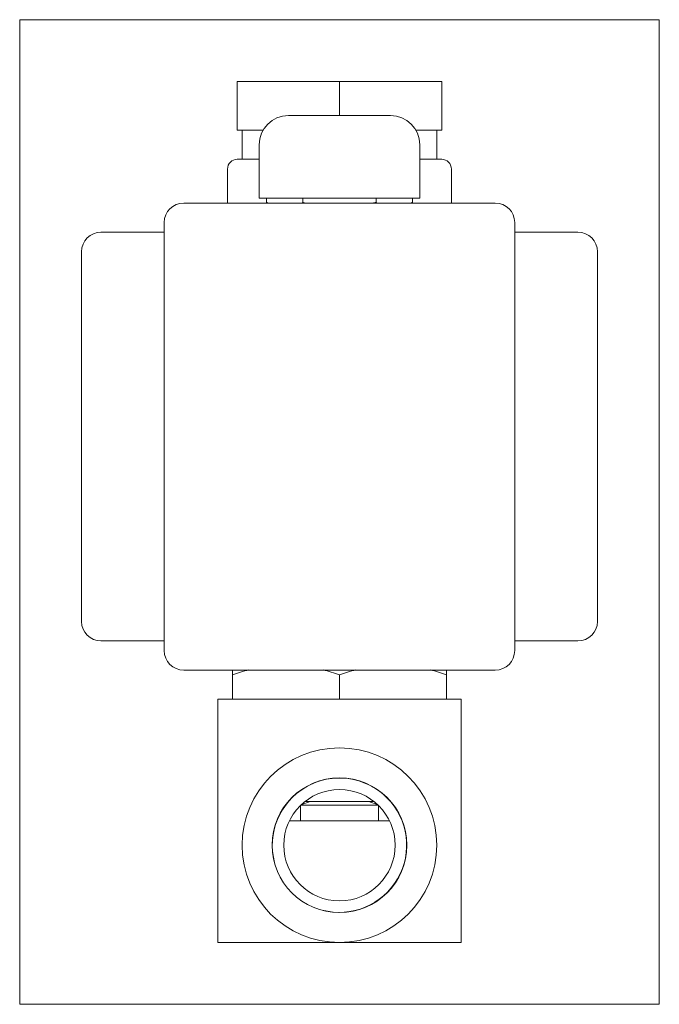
# Model space of a CAD drawing. Extents: x 72 to 137, y 25 to 126.
import ezdxf
from ezdxf.xclip import XClip

# ---------------------------------------------------------------- set-up
doc = ezdxf.new("R2010")
doc.units = 0
doc.header["$LTSCALE"] = 25.4
doc.header["$MEASUREMENT"] = 0
doc.header["$XCLIPFRAME"] = 2
doc.layers.get('0').update_dxf_attribs({"linetype": 'CONTINUOUS'})
for name, color, linetype in [('CEWKA_UMO', 7, 'CONTINUOUS'), ('N_006M8', 7, 'CONTINUOUS'), ('OSŁONA_NA_NAKRĘT', 7, 'CONTINUOUS'), ('WA_141_01_00_004', 7, 'CONTINUOUS'), ('WB_141_01_01', 7, 'CONTINUOUS'), ('WB_141_02_00_002', 7, 'CONTINUOUS')]:
    doc.layers.add(name, color=color, linetype=linetype)

# ---------------------------------------------------------------- blocks, each defined once
blk = doc.blocks.new('SE1')
at = {"layer": 'CEWKA_UMO', "color": 7, "linetype": 'CONTINUOUS', "lineweight": 0}
for p, q in [((94.08, 119.42), (94.08, 114.42)), ((94.08, 119.42), (104.58, 119.42)), ((104.58, 119.42), (115.08, 119.42)), ((104.58, 119.42), (104.58, 115.92)), ((115.08, 119.42), (115.08, 114.42)), ((94.08, 114.42), (96.73, 114.42)), ((94.58, 114.42), (94.58, 111.42)), ((112.43, 114.42), (115.08, 114.42)), ((114.58, 111.42), (114.58, 114.42)), ((94.08, 111.42), (96.33, 111.42)), ((112.83, 111.42), (115.08, 111.42)), ((93.08, 110.42), (93.08, 106.92)), ((116.08, 106.92), (116.08, 110.42)), ((88.58, 106.92), (120.58, 106.92)), ((86.58, 60.92), (86.58, 104.92)), ((122.58, 104.92), (122.58, 60.92)), ((80.08, 103.92), (86.58, 103.92)), ((122.58, 103.92), (129.08, 103.92)), ((78.08, 63.92), (78.08, 101.92)), ((131.08, 101.92), (131.08, 63.92)), ((86.58, 61.92), (80.08, 61.92)), ((129.08, 61.92), (122.58, 61.92)), ((120.58, 58.92), (88.58, 58.92))]:
    blk.add_line(p, q, dxfattribs=at)
for centre, radius, start, end in [((94.08, 110.42), 1, 90, 180), ((115.08, 110.42), 1, 0, 90), ((88.58, 104.92), 2, 90, 180), ((120.58, 104.92), 2, 0, 90), ((80.08, 101.92), 2, 90, 180), ((129.08, 101.92), 2, 0, 90), ((80.08, 63.92), 2, 180, 270), ((129.08, 63.92), 2, 270, 360), ((88.58, 60.92), 2, 180, 270), ((120.58, 60.92), 2, 270, 360)]:
    blk.add_arc(centre, radius, start, end, dxfattribs=at)
at = {"layer": 'N_006M8', "color": 7, "linetype": 'CONTINUOUS', "lineweight": 0}
for p, q in [((97.08, 107.42), (97.08, 107)), ((100.83, 107.42), (100.83, 107)), ((108.34, 107.42), (108.34, 107)), ((112.09, 107.42), (112.09, 107)), ((97.08, 107), (97.22, 106.92)), ((111.95, 106.92), (112.09, 107))]:
    blk.add_line(p, q, dxfattribs=at)
for centre, radius, start, end in [((99.08, 110.16), 3.75, 237.6204, 240.3134), ((98.85, 110.08), 3.67, 299.9829, 302.72), ((104.73, 119.8), 13.39, 253.0515, 254.3837), ((104.46, 119.63), 13.21, 285.5738, 287.0579), ((110.34, 110.16), 3.75, 237.6204, 240.3134), ((110.11, 110.08), 3.67, 299.9829, 302.72)]:
    blk.add_arc(centre, radius, start, end, dxfattribs=at)
at = {"layer": 'OSŁONA_NA_NAKRĘT', "color": 7, "linetype": 'CONTINUOUS', "lineweight": 0}
for p, q in [((99.33, 115.92), (109.83, 115.92)), ((96.33, 112.92), (96.33, 107.42)), ((112.83, 107.42), (112.83, 112.92)), ((96.33, 107.42), (112.83, 107.42))]:
    blk.add_line(p, q, dxfattribs=at)
for centre, start, end in [((99.33, 112.92), 90, 180), ((109.83, 112.92), 0, 90)]:
    blk.add_arc(centre, 3, start, end, dxfattribs=at)
at = {"layer": 'WA_141_01_00_004', "color": 7, "linetype": 'CONTINUOUS', "lineweight": 0}
blk.add_line((101.05, 45.42), (108.12, 45.42), dxfattribs=at)
at = {"layer": 'WB_141_01_01', "color": 7, "linetype": 'CONTINUOUS', "lineweight": 0}
for p, q in [((93.58, 58.43), (93.58, 58.93)), ((115.58, 58.93), (115.58, 58.43)), ((93.58, 58.43), (93.58, 55.92)), ((104.58, 58.43), (104.58, 55.92)), ((115.58, 58.43), (115.58, 55.92))]:
    blk.add_line(p, q, dxfattribs=at)
for centre, radius, start, end in [((99.28, 42.45), 16.97, 103.6698, 109.6034), ((98.84, 42.2), 17.22, 70.5356, 76.3806), ((110.32, 42.2), 17.22, 103.644, 109.4668), ((109.89, 42.45), 16.97, 70.3989, 76.2907)]:
    blk.add_arc(centre, radius, start, end, dxfattribs=at)
at = {"layer": 'WB_141_02_00_002', "color": 7, "linetype": 'CONTINUOUS', "lineweight": 0}
for p, q in [((117.08, 55.92), (92.08, 55.92)), ((92.08, 55.92), (92.08, 30.92)), ((117.08, 30.92), (117.08, 55.92)), ((100.58, 45.01), (100.58, 43.42)), ((100.63, 45.05), (108.54, 45.05)), ((101.58, 45.42), (100.66, 45.08)), ((108.51, 45.08), (107.58, 45.42)), ((108.58, 43.42), (108.58, 45.01)), ((104.58, 43.42), (99.44, 43.42)), ((109.73, 43.42), (104.58, 43.42)), ((92.08, 30.92), (104.58, 30.92)), ((104.58, 30.92), (117.08, 30.92))]:
    blk.add_line(p, q, dxfattribs=at)
for radius in [10, 6.92, 5.72]:
    blk.add_circle((104.58, 40.92), radius, dxfattribs=at)
blk.add_arc((104.58, 40.92), 6.9, 255, 195, dxfattribs=at)

msp = doc.modelspace()

# ---------------------------------------------------------------- block references
at = {"color": 0, "lineweight": 0}
ref = msp.add_blockref('SE1', (0, 0), dxfattribs=at)
XClip(ref).set_block_clipping_path([(71.7326289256, 24.5673139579), (137.4326282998, 125.7673144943)])
ref.dxf.unprotected_set("ltscale", 0)

doc.saveas('drawing.dxf')
